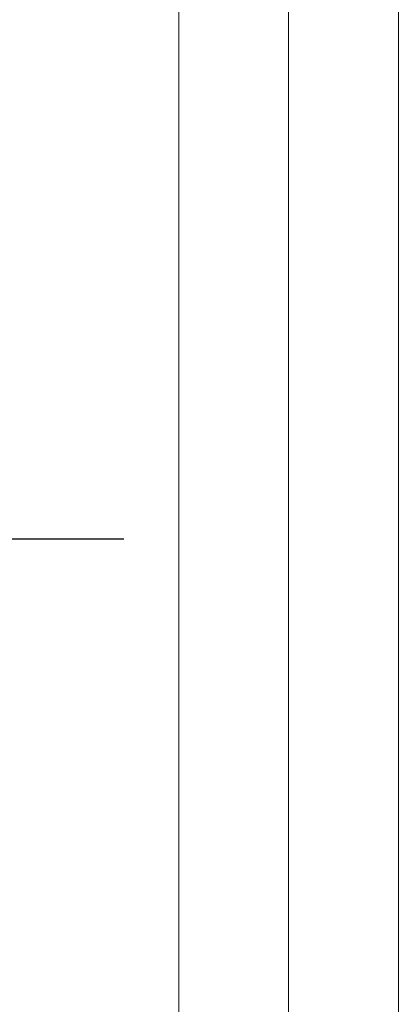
# Model space of a CAD drawing. Header units: millimetres. Extents: x 37.1 to 121.2, y 27.3 to 86.7.
# Tile 26 of 30: x 117.7 to 121.2, y 42.4 to 51.4. Entities that reach past the tile are written whole.
import ezdxf

# ---------------------------------------------------------------- set-up
doc = ezdxf.new("R2010")
doc.units = ezdxf.units.MM
doc.header["$MEASUREMENT"] = 0
doc.layers.add('Camada 1', color=7, linetype='Continuous')
doc.layers.add('TXT', color=114, linetype='Continuous')
doc.layers.add('PRANCHA 01', color=7, linetype='Continuous', lineweight=20)

# ---------------------------------------------------------------- blocks, each defined once
blk = doc.blocks.new('carimbo-01')
at = {"layer": 'Camada 1', "color": 156}
blk.add_line((6610.7583, -2344.1136), (6625.2583, -2344.1136), dxfattribs=at)
at = {"layer": 'PRANCHA 01'}
for points in [[(6609.2583, -2333.797), (6626.7583, -2333.797), (6626.7583, -2362.497), (6609.2583, -2362.497)], [(6610.2583, -2334.797), (6625.7583, -2334.797), (6625.7583, -2353.4812), (6610.2583, -2353.4812)]]:
    blk.add_lwpolyline(points, close=True, dxfattribs=at)

msp = doc.modelspace()

# ---------------------------------------------------------------- linework, layer by layer
at = {"layer": 'PRANCHA 01'}
msp.add_lwpolyline([(37.077, 27.2638), (121.177, 27.2638), (121.177, 86.6638), (37.077, 86.6638), (37.077, 27.2638)], dxfattribs=at)
msp.add_lwpolyline([(39.577, 28.2638), (120.177, 28.2638), (120.177, 85.6638), (39.577, 85.6638)], close=True, dxfattribs=at)

# ---------------------------------------------------------------- block references
at = {"layer": 'TXT'}
msp.add_blockref('carimbo-01', (-6506.5813, 2390.7608), dxfattribs=at)

doc.saveas('drawing.dxf')
